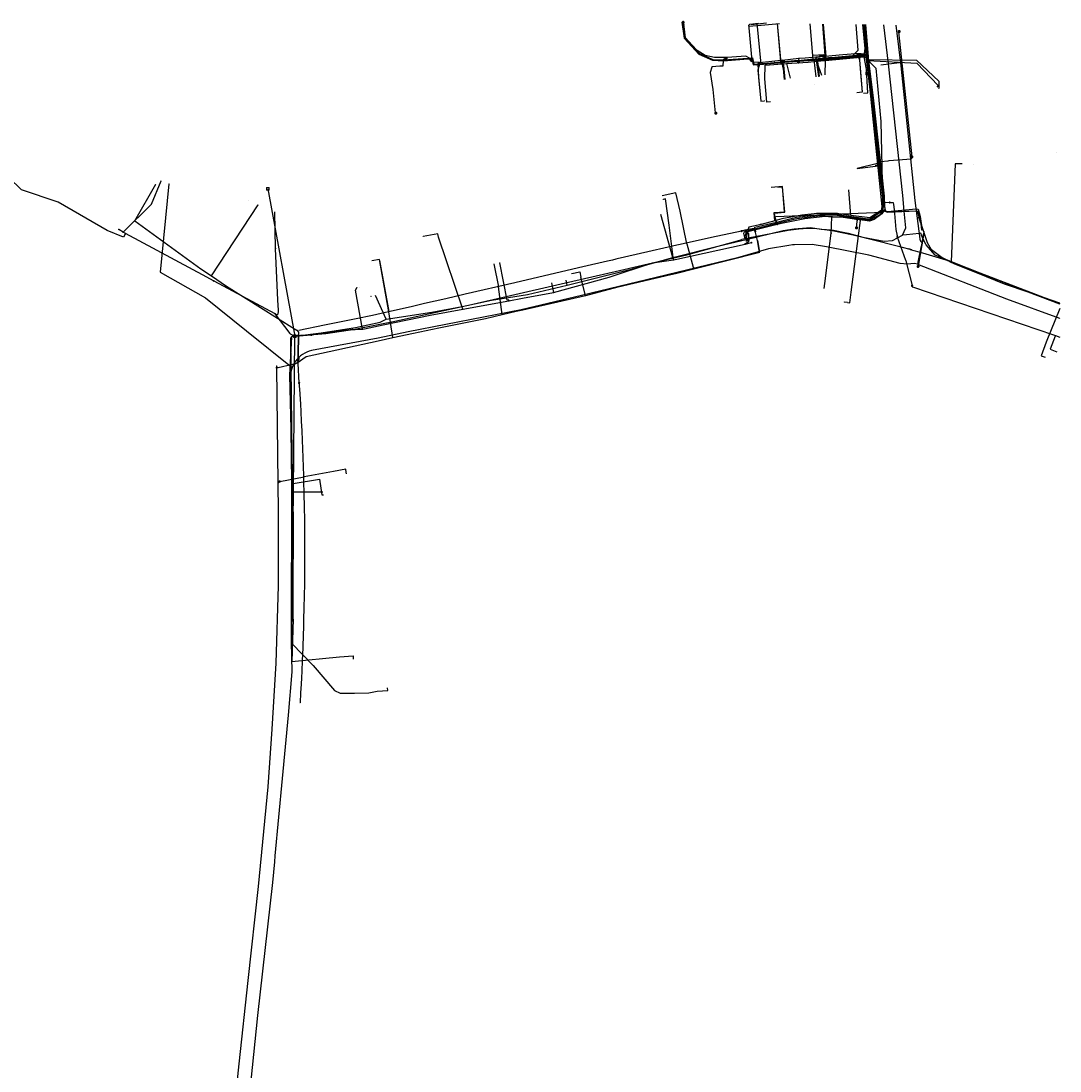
# Model space of a CAD drawing. Header units: metres. Extents: x 174261 to 174838, y 462117 to 462752.
# Tile 13 of 13: x 174530 to 174838, y 462436 to 462748. Entities that reach past the tile are written whole.
import ezdxf
from ezdxf.enums import TextEntityAlignment as Align
from ezdxf.lldxf.tags import DXFTag

# ---------------------------------------------------------------- set-up
doc = ezdxf.new("R2010")
doc.units = ezdxf.units.M
for name, color, linetype in [('B-WE-KL-DATA_KABELBED-G', 153, 'Continuous'), ('B-WE-KL-DATA_MANTELBUIS-G', 153, 'Continuous'), ('B-WE-KL-ET_LS-G', 11, 'KL-LS-N'), ('B-WE-KL-ET_LS_MANTELBUIS-G', 11, 'Continuous'), ('B-WE-KL-ET_LS_OV_LICHTMAST-S', 53, 'Continuous'), ('B-WE-KL-GAS_LD-G', 44, 'KL-GAS-LD-N'), ('B-WE-KL-GAS_LD_MANTELBUIS-G', 44, 'Continuous')]:
    doc.layers.add(name, color=color, linetype=linetype)
doc.layers.add('B-WE-KL-WATER-G', color=5, linetype='KL-WATER-N', true_color=0x0000ff)
doc.styles.add('NLCS-ISO', font='NLCS-ISO.ttf')
doc.styles.get("Standard").update_dxf_attribs({"font": 'isocpeur.ttf'})
tags = doc.linetypes.add('KL-GAS-LD-N', pattern='A,4,-1,[69,NLCS.SHX,S=0.5,R=0,X=0,Y=0],-1,4,-1,["L",Standard,S=1,R=0,X=0.25,Y=-0.5],-2', length=13).pattern_tags.tags
tags[18] = DXFTag(74, 10)
tags = doc.linetypes.add('KL-LS-N', pattern='A,4,-1,[103,NLCS.SHX,S=0.75,R=0,X=0,Y=0],-1,4,-1,["L",Standard,S=1,R=0,X=0,Y=-0.5],-2', length=13).pattern_tags.tags
tags[18] = DXFTag(74, 10)
doc.linetypes.add('KL-WATER-N', pattern='A,7,-0.5,[168,NLCS.SHX,S=0.75,R=0,X=0.75,Y=0],-2', length=9.5)

# ---------------------------------------------------------------- blocks, each defined once
blk = doc.blocks.new('SKL-WTB_HULP_KAST-SO')
at = {"color": 0, "linetype": 'ByBlock', "lineweight": 18}
for points in [[(-2, 2), (2, 2), (2, 1.68), (-2, 1.68)], [(-2, 1.52), (2, 1.52), (2, -2), (-2, -2)]]:
    blk.add_lwpolyline(points, close=True, dxfattribs=at)
at = {"color": 0, "linetype": 'ByBlock', "lineweight": 18, "style": 'NLCS-ISO'}
blk.add_text('kast', height=1.5, dxfattribs=at).set_placement((0, 0), align=Align.MIDDLE_CENTER)
at = {"color": 0, "linetype": 'ByBlock', "lineweight": 18, "style": 'NLCS-ISO', "flags": 1}
for tag, p in [('TYPE', (2.5, 0)), ('OMSCHRIJVING', (2.5, -3)), ('LABEL', (2.5, -1.5))]:
    blk.add_attdef(tag, p, '', height=1, dxfattribs=at)
blk = doc.blocks.new('SKL-WTB_HULP_AFSLUITER-SO')
at = {"color": 0, "linetype": 'ByBlock', "lineweight": 18}
blk.add_lwpolyline([(0, 0.8), (0, -0.8)], dxfattribs=at)
blk.add_circle((0, 0), 1, dxfattribs=at)
at = {"color": 0, "linetype": 'ByBlock', "lineweight": 18, "style": 'NLCS-ISO', "flags": 1}
for tag, p in [('TYPE', (1.5, 0)), ('LABEL', (1.5, -1.5)), ('OMSCHRIJVING', (1.5, -3))]:
    blk.add_attdef(tag, p, '', height=1, dxfattribs=at)
blk = doc.blocks.new('SKL-WTB_HULP_OVERIG-SO')
at = {"color": 0, "linetype": 'ByBlock', "lineweight": 18}
for points in [[(-0.1, 0.1), (0.1, -0.1)], [(0.1, 0.1), (-0.1, -0.1)]]:
    blk.add_lwpolyline(points, dxfattribs=at)
at = {"color": 0, "linetype": 'ByBlock', "lineweight": 18, "style": 'NLCS-ISO', "flags": 1}
for tag, p in [('TYPE', (1.5, 0)), ('LABEL', (1.5, -1.5)), ('OMSCHRIJVING', (1.5, -3))]:
    blk.add_attdef(tag, p, '', height=1, dxfattribs=at)
blk = doc.blocks.new('SKL-WTB_HULP_BLAASGAT-SO')
at = {"color": 0, "linetype": 'ByBlock', "lineweight": 18}
for points in [[(0.4, 0.7), (-0.4, 0.1)], [(-0.4, 0.7), (0.4, 0.1)], [(0, 0.4), (0, -0.9)]]:
    blk.add_lwpolyline(points, dxfattribs=at)
blk.add_circle((0, 0), 1, dxfattribs=at)
at = {"color": 0, "linetype": 'ByBlock', "lineweight": 18, "style": 'NLCS-ISO', "flags": 1}
for tag, p in [('TYPE', (1.5, 0)), ('LABEL', (1.5, -1.5)), ('OMSCHRIJVING', (1.5, -3))]:
    blk.add_attdef(tag, p, '', height=1, dxfattribs=at)
blk = doc.blocks.new('SKL-WTB_HULP_SIFON-SO')
at = {"linetype": 'ByBlock', "lineweight": 18}
h = blk.add_hatch(color=0, dxfattribs=at)
h.dxf.hatch_style = 1
h.paths.add_polyline_path([(0.1, -0.5), (-0.1, -0.5), (-0.1, -0.8), (0.1, -0.8)])
at = {"color": 0, "linetype": 'ByBlock', "lineweight": 18}
blk.add_lwpolyline([(0.3, 0.8), (0.3, -0.5), (-0.3, -0.5), (-0.3, 0.8)], dxfattribs=at)
blk.add_lwpolyline([(0.1, -0.8), (-0.1, -0.8), (-0.1, -0.5), (0.1, -0.5)], close=True, dxfattribs=at)
blk.add_circle((0, 0), 1, dxfattribs=at)
at = {"color": 0, "linetype": 'ByBlock', "lineweight": 18, "style": 'NLCS-ISO', "flags": 1}
for tag, p in [('TYPE', (1.5, 0)), ('LABEL', (1.5, -1.5)), ('OMSCHRIJVING', (1.5, -3))]:
    blk.add_attdef(tag, p, '', height=1, dxfattribs=at)
blk = doc.blocks.new('SKL-WTB_HULP_T STUK-SO')
at = {"color": 0, "linetype": 'ByBlock', "lineweight": 18}
blk.add_circle((0, 0), 1, dxfattribs=at)
at = {"color": 0, "linetype": 'ByBlock', "lineweight": -2, "style": 'NLCS-ISO'}
blk.add_text('T', height=1, dxfattribs=at).set_placement((0, 0), align=Align.MIDDLE_CENTER)
at = {"color": 0, "linetype": 'ByBlock', "lineweight": 18, "style": 'NLCS-ISO', "flags": 1}
for tag, p in [('TYPE', (1.5, 0)), ('LABEL', (1.5, -1.5)), ('OMSCHRIJVING', (1.5, -3))]:
    blk.add_attdef(tag, p, '', height=1, dxfattribs=at)
blk = doc.blocks.new('SKL-WTB_HULP_MOF-SO')
at = {"linetype": 'ByBlock', "lineweight": 18}
h = blk.add_hatch(color=0, dxfattribs=at)
h.dxf.hatch_style = 1
h.paths.add_polyline_path([(-0.5625, 0, 1), (0.5625, 0, 1)])
at = {"color": 0, "linetype": 'ByBlock', "lineweight": 18}
blk.add_circle((0, 0), 0.5625, dxfattribs=at)
at = {"color": 0, "linetype": 'ByBlock', "lineweight": 18, "style": 'NLCS-ISO', "flags": 1}
for tag, p in [('TYPE', (1.5, 0)), ('OMSCHRIJVING', (1.5, -3)), ('LABEL', (1.5, -1.5))]:
    blk.add_attdef(tag, p, '', height=1, dxfattribs=at)
blk = doc.blocks.new('SKL-ET_OV_LICHTMAST-SO')
at = {"color": 0, "linetype": 'ByBlock', "lineweight": 18}
for points in [[(-1.2, 0), (-2, 0)], [(-1.4, 1.4), (-0.9, 0.9)], [(0, 2), (0, 1.2)], [(0.9, 0.9), (1.4, 1.4)], [(2, 0), (1.2, 0)], [(-1.4, -1.4), (-0.9, -0.9)], [(0, -1.2), (0, -2)], [(0.9, -0.9), (1.4, -1.4)]]:
    blk.add_lwpolyline(points, dxfattribs=at)
blk.add_circle((0, 0), 1, dxfattribs=at)
blk = doc.blocks.new('SKL-WATER_BRANDKRAAN_BRANDPUT-SO')
at = {"color": 0, "linetype": 'ByBlock', "lineweight": 18}
blk.add_ellipse((0, 0), major_axis=(2.5, 0), ratio=0.54, dxfattribs=at)
at = {"color": 0, "linetype": 'ByBlock', "lineweight": 18, "style": 'NLCS-ISO'}
blk.add_text('bk', height=1.5, dxfattribs=at).set_placement((0.2, 0), align=Align.MIDDLE_CENTER)

msp = doc.modelspace()

# ---------------------------------------------------------------- linework, layer by layer
at = {"layer": 'B-WE-KL-DATA_KABELBED-G', "flags": 128}
for points in [[(174726.1, 462747.47), (174726.2, 462746.84), (174726.69, 462742.81), (174729.88, 462739.33), (174731.53, 462737.9), (174735.15, 462736.35), (174738.13, 462736.16), (174744.45, 462736.57), (174746.07, 462736.48), (174746.57, 462735.86), (174746.79, 462735.97)], [(174745.94, 462745.79), (174745.85, 462746.57), (174746.1, 462746.85), (174748.69, 462747.18)], [(174746.79, 462735.97), (174745.94, 462745.79)], [(174746.79, 462735.97), (174745.94, 462745.79)], [(174751.13, 462747.15), (174746.54, 462746.72)], [(174779.58, 462746.78), (174780.24, 462739.71), (174780.02, 462737.45)], [(174779.72, 462746.77), (174780.54, 462737.94)], [(174779.72, 462746.77), (174780.54, 462737.94)], [(174791.97, 462691.34), (174791.54, 462696.08), (174787.32, 462735.09), (174785.94, 462746.69)], [(174789.51, 462746.65), (174790.92, 462734.53), (174795.11, 462694.53), (174796.63, 462683.2), (174796.64, 462683.09), (174796.65, 462682.98), (174796.67, 462682.88), (174796.7, 462682.78), (174796.73, 462682.68), (174796.78, 462682.58), (174796.84, 462682.49), (174796.9, 462682.4), (174796.97, 462682.32), (174797.05, 462682.25), (174797.13, 462682.18), (174797.22, 462682.12), (174797.31, 462682.07), (174795.95, 462675.64)], [(174780.54, 462737.94), (174780.57, 462737.25)], [(174755.64, 462735.45), (174755.57, 462735.45), (174748.03, 462734.73)], [(174755.57, 462735.45), (174748.03, 462734.73)], [(174752.28, 462723.84), (174751.19, 462723.72), (174750.57, 462730.7), (174750.71, 462734.72), (174756.99, 462735.25)], [(174780.02, 462737.45), (174780.03, 462737.44), (174783.5, 462733.8), (174784.98, 462717.96), (174785.62, 462690.94), (174753.86, 462689.67)], [(174755.57, 462735.45), (174755.67, 462735.32), (174756.12, 462734.75), (174756.55, 462730.51)], [(174780.03, 462737.44), (174768.88, 462736.29), (174757.07, 462735.59), (174755.64, 462735.45)], [(174755.64, 462735.45), (174755.67, 462735.32), (174756.42, 462731.71)], [(174756.99, 462735.25), (174763.46, 462735.65), (174765.97, 462735.9)], [(174756.99, 462735.25), (174758.08, 462730.9)], [(174765.97, 462735.9), (174768.46, 462736.14)], [(174765.97, 462735.9), (174767.44, 462731.78)], [(174768.46, 462736.14), (174768.36, 462731.87)], [(174768.46, 462736.14), (174780.08, 462737.21)], [(174779.83, 462726.44), (174781.16, 462726.55), (174780.8, 462733.55), (174780.08, 462737.21)], [(174780.08, 462737.21), (174780.57, 462737.25)], [(174780.57, 462737.25), (174780.97, 462734.25)], [(174780.97, 462734.25), (174781.24, 462732.27)], [(174780.99, 462732.21), (174781.24, 462732.27)], [(174781.24, 462732.27), (174785.27, 462693.79), (174785.28, 462692.62)], [(174573.68, 462699.45), (174571.05, 462673.24), (174584.5, 462665.64), (174596.7, 462655.84), (174610.24, 462644.96)], [(174603, 462698), (174611.02, 462654.29)], [(174753.52, 462688.5), (174753.35, 462690.98), (174756.44, 462691.19), (174755.86, 462698.67), (174752.47, 462698.4)], [(174776.13, 462690.13), (174775.48, 462697.74)], [(174785.28, 462692.62), (174785.11, 462691.59), (174781.76, 462689.36), (174776.13, 462690.13)], [(174785.28, 462692.62), (174785.69, 462691.58), (174786.99, 462691.12)], [(174786.99, 462691.12), (174791.97, 462691.34)], [(174786.99, 462691.12), (174791.97, 462691.34)], [(174791.45, 462684.25), (174792.4, 462686.46), (174791.97, 462691.34)], [(174791.97, 462691.34), (174795.61, 462691.5)], [(174791.97, 462691.34), (174795.61, 462691.5)], [(174795.61, 462691.5), (174795.77, 462691.43), (174796.88, 462687.73), (174797.14, 462685.81), (174797.33, 462685.81)], [(174723.26, 462677.6), (174719.73, 462690.38)], [(174753.52, 462688.5), (174749.46, 462687.41)], [(174755.64, 462689.07), (174753.52, 462688.5)], [(174766.14, 462690.65), (174761.6, 462690.18), (174755.64, 462689.07)], [(174766.14, 462690.65), (174766.13, 462690.84)], [(174772.56, 462690.61), (174772.14, 462690.67), (174766.14, 462690.65)], [(174776.13, 462690.13), (174772.56, 462690.61)], [(174749.46, 462687.41), (174745.88, 462686.67), (174745.46, 462685.39), (174745.01, 462683.44), (174745, 462682.99)], [(174745, 462682.99), (174756.05, 462685.61), (174759.32, 462686.15), (174764.13, 462686.52), (174767.35, 462686.05), (174770.49, 462685.8), (174775.3, 462684.89), (174779.65, 462683.64), (174785.98, 462682.49), (174788.51, 462682.65), (174791.45, 462684.25)], [(174749.46, 462687.41), (174749.41, 462687.59)], [(174838.21, 462663.77), (174828.73, 462667.33), (174806.01, 462676.33), (174801.17, 462678.34), (174798.48, 462681.41), (174797.47, 462683.23), (174796.89, 462684.82), (174796.4, 462684.77)], [(174723.26, 462677.6), (174736.63, 462680.98), (174745, 462682.99)], [(174745, 462682.99), (174745, 462682.38)], [(174792.62, 462684.37), (174791.45, 462684.25)], [(174796.4, 462684.77), (174792.62, 462684.37)], [(174796.4, 462684.77), (174792.62, 462684.37)], [(174795.95, 462675.64), (174795.02, 462675.83), (174792.8, 462675.63), (174790.72, 462675.83), (174781.44, 462678.3), (174768.94, 462680.82), (174764.6, 462681.46), (174759.36, 462681.41), (174758.82, 462681.4), (174757.72, 462681.16), (174751.72, 462680.15), (174742.43, 462677.56), (174718.28, 462671.72), (174696.2, 462666.38), (174678.27, 462662.11), (174644.69, 462655.53), (174635.84, 462653.72), (174615.99, 462649.98), (174615.3, 462649.78), (174614.62, 462649.52), (174613.98, 462649.21), (174613.36, 462648.83), (174612.78, 462648.41), (174612.23, 462647.93), (174611.73, 462647.41), (174611.28, 462646.85), (174610.88, 462646.25), (174610.53, 462645.62), (174610.24, 462644.96)], [(174796.08, 462676.22), (174797.11, 462681.11)], [(174691.94, 462669.39), (174711.33, 462674.3), (174723.26, 462677.6)], [(174795.95, 462675.64), (174822.29, 462665.31), (174838.05, 462659.57), (174838.17, 462659.52)], [(174638.17, 462659.34), (174651.77, 462661.39), (174660.7, 462663.03), (174669.43, 462664.98), (174680.11, 462666.59), (174691.94, 462669.39)], [(174691.94, 462669.39), (174691.56, 462670.9)], [(174638.17, 462659.34), (174634.97, 462666.32)], [(174611.02, 462654.29), (174618.89, 462655.29), (174629.09, 462656.85), (174636.36, 462658.41), (174638.17, 462659.34)], [(174610.67, 462608.1), (174611.02, 462654.29)], [(174610.24, 462644.96), (174610.03, 462644.33), (174609.86, 462643.69), (174609.75, 462643.03), (174609.7, 462642.37), (174610.02, 462610.68), (174609.95, 462563.48), (174610.2, 462554.57), (174609.08, 462541.78), (174607.33, 462522.98), (174605.16, 462500), (174604.99, 462498.2), (174604.4, 462492.02), (174599.94, 462452.57), (174592, 462374.41), (174589.81, 462349.72), (174589.19, 462343.51), (174586.26, 462312.81), (174585, 462297.91), (174581.71, 462268.17)], [(174610.6, 462599.5), (174610.67, 462608.1)], [(174610.67, 462608.1), (174619.38, 462608.03)], [(174610.6, 462595.27), (174610.6, 462599.5)], [(174610.57, 462570.27), (174610.6, 462595.27)], [(174610.57, 462570.27), (174610.16, 462557.66)], [(174610.16, 462557.66), (174624.35, 462559.08), (174628.34, 462559.34), (174628.41, 462558.34)]]:
    msp.add_lwpolyline(points, dxfattribs=at)
at = {"layer": 'B-WE-KL-DATA_MANTELBUIS-G', "flags": 128}
for points in [[(174746.79, 462735.97), (174745.94, 462745.79)], [(174779.72, 462746.77), (174780.54, 462737.94)], [(174785, 462734.79), (174790.52, 462735.53)], [(174786.99, 462691.12), (174795.61, 462691.5)], [(174796.4, 462684.77), (174792.62, 462684.37)], [(174796.08, 462676.22), (174797.11, 462681.11)]]:
    msp.add_lwpolyline(points, dxfattribs=at)
at = {"layer": 'B-WE-KL-ET_LS-G', "flags": 128}
for points in [[(174726.52, 462746.64), (174726.55, 462746.9), (174726.52, 462747.11), (174726.34, 462747.44)], [(174779.74, 462738.02), (174779.19, 462738.07), (174778.15, 462738.08), (174777.55, 462738.08), (174773.7, 462737.76), (174768.5, 462737.34), (174768.44, 462737.33), (174766.89, 462737.21), (174766.76, 462737.19), (174762.56, 462736.85), (174760.66, 462736.66), (174755.78, 462736.15), (174755.37, 462736.11), (174754.43, 462736.02), (174749.02, 462735.46), (174748.95, 462735.47), (174747.36, 462735.64), (174746, 462736.78), (174744.97, 462737.36), (174739.42, 462737), (174738.54, 462737.01), (174735.6, 462737.02), (174732.88, 462737.56), (174730.51, 462739.06), (174728.99, 462740.65), (174726.99, 462742.84), (174726.63, 462746.24), (174726.52, 462746.64), (174726.43, 462746.97), (174726.38, 462747.47)], [(174755.37, 462736.11), (174755.34, 462736.36), (174754.35, 462747.1)], [(174768.44, 462737.33), (174768.1, 462737.81), (174764.87, 462737.55), (174764.05, 462746.98)], [(174766.76, 462737.19), (174766.96, 462737.46), (174768.48, 462737.59), (174767.85, 462746.93)], [(174780.52, 462746.76), (174781.24, 462737.18), (174781.31, 462736.38), (174781.32, 462736.29), (174781.34, 462736.15), (174782.89, 462724.11), (174784.65, 462707.97), (174784.81, 462706.48), (174784.97, 462705.09), (174784.97, 462705.07), (174784.98, 462704.92), (174785.19, 462703.04), (174785.98, 462695.8), (174786.13, 462692.89)], [(174790.45, 462744.7), (174790.25, 462744.65), (174794.2, 462707.53)], [(174778.15, 462738.08), (174778.14, 462737.83), (174778.55, 462737.82), (174778.91, 462733.65), (174779.49, 462726.71), (174777.91, 462726.53)], [(174739.12, 462736.76), (174739.1, 462736.67), (174738.59, 462736.52), (174738.32, 462736.37), (174738.22, 462736.13), (174738.11, 462734.46), (174738.07, 462734.38), (174737.18, 462734.41), (174734.86, 462734.22), (174734.82, 462734.16), (174734.34, 462732.5), (174735.13, 462727.51), (174735.88, 462720.55), (174735.91, 462720.48), (174736.04, 462720.48)], [(174738.54, 462737.01), (174738.87, 462736.79), (174739.12, 462736.76)], [(174748.95, 462735.47), (174748.92, 462735.22), (174748.48, 462735.27), (174748.75, 462731.04), (174749.38, 462724.07), (174750.47, 462724.17)], [(174755.78, 462736.15), (174755.81, 462735.91), (174756.33, 462730.49)], [(174760.66, 462736.66), (174760.6, 462736.1), (174760.56, 462735.67)], [(174766.89, 462737.21), (174765.72, 462736.86), (174766.49, 462731.37)], [(174781.31, 462736.38), (174795.61, 462736.24), (174802.24, 462729.99), (174802.2, 462727.8)], [(174560.8, 462684.71), (174560.24, 462683.65), (174555.35, 462685.61), (174540.83, 462694.02), (174529.93, 462697.74), (174526.11, 462701.35), (174516.25, 462709.37), (174516.95, 462716.61), (174517.98, 462720.73), (174520.27, 462726.2), (174521.09, 462728.21), (174521.73, 462727.94)], [(174784.81, 462706.48), (174784.87, 462706.2), (174784.92, 462706.12), (174787.2, 462706.32), (174787.51, 462706.42), (174794.03, 462706.96), (174794.14, 462706.99), (174794.18, 462707.03), (174794.2, 462707.53)], [(174778.02, 462704.01), (174784.98, 462704.92)], [(174784.97, 462705.07), (174783.56, 462704.91)], [(174560.12, 462685.15), (174568.54, 462693.43), (174571.33, 462700.39)], [(174753.43, 462690.31), (174753.39, 462690.81), (174756.48, 462691.07), (174755.84, 462698.54), (174754.44, 462698.42)], [(174723.51, 462676.97), (174722.14, 462687.24), (174721.1, 462695.01), (174720.36, 462694.84)], [(174605.31, 462680.33), (174605.11, 462691.21)], [(174786.13, 462692.89), (174786.17, 462691.85), (174785.28, 462690.61), (174783.03, 462688.93), (174781.7, 462688.38), (174780.32, 462688.58), (174777.82, 462688.92), (174773.81, 462689.47), (174770.52, 462689.64), (174770.52, 462689.64), (174768.47, 462689.75), (174762.46, 462689.14), (174756.06, 462687.84), (174754.26, 462687.39), (174745.57, 462685.24), (174745.48, 462685.17), (174744.99, 462684.78), (174744.63, 462683.79), (174744.64, 462683.7), (174744.7, 462683.62), (174745.27, 462683.27), (174745.8, 462682.9), (174745.73, 462682.32), (174744.71, 462681.61)], [(174786.13, 462692.89), (174786.28, 462691.65), (174786.58, 462691.38), (174787.03, 462691.33), (174795.49, 462692.06), (174796.13, 462691.94), (174796.73, 462689.79), (174796.97, 462687.75), (174797.06, 462687.31)], [(174754.26, 462687.39), (174753.43, 462690.31)], [(174770.26, 462684.82), (174770.52, 462689.64)], [(174777.82, 462688.92), (174777.9, 462688.86), (174777.98, 462688.87), (174778, 462688.85), (174777.82, 462687.52), (174777.78, 462686.46)], [(174797.06, 462687.31), (174796.34, 462689.54)], [(174615.95, 462654.58), (174615.72, 462654.71), (174611.23, 462654.36), (174611.01, 462654.36), (174610.78, 462654.38), (174610.56, 462654.43), (174610.34, 462654.52), (174610.14, 462654.62), (174609.95, 462654.75), (174609.78, 462654.91), (174609.63, 462655.08), (174605.17, 462660.94), (174587.07, 462670.64), (174586.89, 462670.73), (174584.96, 462671.77), (174560.8, 462684.71), (174560.12, 462685.15), (174558.83, 462685.97)], [(174745.48, 462685.17), (174745.64, 462684.93), (174745.73, 462684.62), (174745.71, 462682.89), (174745.7, 462682.85), (174745.63, 462682.82)], [(174768.21, 462668.44), (174768.42, 462669.93), (174770.26, 462684.82)], [(174797.76, 462685.27), (174797.77, 462685.08), (174797.83, 462684.87), (174796.1, 462675.08), (174796.07, 462674.93)], [(174838.21, 462664.06), (174829.08, 462667.25), (174821.77, 462669.72), (174813.77, 462672.94), (174807.5, 462675.48), (174805.86, 462676.14), (174802.87, 462677.81), (174800.1, 462679.93), (174798.87, 462682), (174797.76, 462685.27), (174797.06, 462687.31)], [(174660.95, 462662.3), (174653.72, 462683.71), (174653.54, 462684.69), (174649.11, 462683.85)], [(174744.71, 462681.61), (174746.64, 462682.04)], [(174605.17, 462660.94), (174605.41, 462660.82), (174605.63, 462660.75), (174605.81, 462660.73), (174605.88, 462660.74), (174605.93, 462660.77), (174606, 462660.84), (174606.06, 462660.94), (174606.11, 462661.06), (174606.15, 462661.22), (174606.18, 462661.39), (174606.19, 462661.58), (174606.19, 462662.01), (174606.03, 462664.91), (174605.31, 462680.33)], [(174628.14, 462656.27), (174628.96, 462656.21), (174631.18, 462656.36), (174631.78, 462656.4), (174637.32, 462657.6), (174651.24, 462660.53), (174660.95, 462662.3), (174674.58, 462664.8), (174678.65, 462665.54), (174687.84, 462667.22), (174704.35, 462671.76), (174717.26, 462676.04), (174723.51, 462676.97), (174724.51, 462677.11), (174744.71, 462681.61)], [(174674.58, 462664.8), (174674.54, 462665.04), (174674.05, 462664.95), (174671.89, 462676.08)], [(174687.28, 462670.07), (174687.84, 462667.22)], [(174631.18, 462656.36), (174629.08, 462667.97), (174629.54, 462668.82)], [(174838.2, 462662.47), (174834.09, 462652.5), (174832.61, 462648.46), (174833.83, 462648.01)], [(174615.95, 462654.58), (174610.04, 462654.12), (174609.5, 462642.73), (174610.02, 462618.69), (174610.61, 462610.78), (174610.57, 462610.48), (174610.33, 462608.8), (174610.5, 462600.38), (174610.1, 462570.17), (174610.08, 462569.08), (174610.07, 462568.08), (174610.06, 462564.49), (174610.05, 462563.49)], [(174628.14, 462656.27), (174615.95, 462654.58)], [(174610.57, 462610.48), (174618.36, 462611.77), (174619.12, 462607.12), (174619.52, 462607.18)], [(174610.06, 462564.49), (174610.21, 462564.49), (174610.2, 462562.99), (174616.54, 462556.48), (174622.8, 462549.08), (174624.54, 462548.27), (174628.74, 462548.27), (174633.04, 462548.38), (174635.52, 462548.9), (174638.62, 462549.05), (174638.58, 462549.85)]]:
    msp.add_lwpolyline(points, dxfattribs=at)
at = {"layer": 'B-WE-KL-ET_LS_MANTELBUIS-G', "flags": 128}
for points in [[(174780.51, 462746.76), (174781.08, 462739.37), (174781.24, 462737.18)], [(174787.51, 462706.42), (174794.03, 462706.96)], [(174787.03, 462691.33), (174795.49, 462692.06)], [(174796.1, 462675.08), (174797.83, 462684.87)]]:
    msp.add_lwpolyline(points, dxfattribs=at)
at = {"layer": 'B-WE-KL-GAS_LD-G', "flags": 128}
for points in [[(174725.97, 462747.47), (174726.59, 462742.72), (174730.98, 462737.96), (174735.09, 462736.17), (174738.31, 462736.06), (174746.74, 462736.71), (174747.12, 462734.85), (174749.01, 462735.01), (174749.52, 462735.05), (174751.85, 462735.25), (174755.19, 462735.53), (174756.53, 462735.64), (174757.4, 462735.72), (174757.78, 462735.75), (174762.97, 462736.18), (174763.02, 462736.19), (174764.97, 462736.35), (174765.16, 462736.37), (174766.65, 462736.49), (174766.86, 462736.51), (174768.53, 462736.65), (174768.54, 462736.65), (174769.59, 462736.74), (174773.83, 462737.11), (174774.16, 462737.14), (174776.43, 462737.34), (174778.18, 462737.49), (174780.67, 462737.71)], [(174749.52, 462735.05), (174748.27, 462747.18)], [(174756.53, 462735.64), (174756.51, 462735.89), (174755.32, 462735.79), (174754.33, 462747.1)], [(174764.97, 462736.35), (174764.05, 462746.98)], [(174766.86, 462736.51), (174768.8, 462737.34), (174767.97, 462746.93)], [(174776.43, 462737.34), (174778.33, 462739.16), (174777.67, 462746.8)], [(174780.67, 462737.71), (174779.88, 462746.77)], [(174749.01, 462735.01), (174748.55, 462733.25), (174749.38, 462724.07), (174750.47, 462724.17)], [(174755.19, 462735.53), (174755.94, 462734.95), (174756.33, 462730.49)], [(174765.16, 462736.37), (174765.7, 462731.3)], [(174766.65, 462736.49), (174766.21, 462735.84), (174766.7, 462731.39)], [(174778.18, 462737.49), (174778.68, 462736.33), (174779.52, 462726.67), (174777.91, 462726.53)], [(174785.55, 462694.15), (174785.66, 462695.32), (174784.39, 462705.65), (174783.82, 462710.29), (174780.67, 462737.71)], [(174784.39, 462705.65), (174778.02, 462704.01)], [(174563.55, 462688.54), (174569.81, 462699.41)], [(174753.43, 462690.31), (174753.39, 462690.81), (174756.48, 462691.07), (174755.84, 462698.54), (174754.44, 462698.42)], [(174727.44, 462681.7), (174725.48, 462691.38), (174724.2, 462696.86), (174720.11, 462695.91)], [(174586.36, 462672.15), (174600.17, 462693.23)], [(174611.7, 462646.4), (174614.43, 462648.22), (174635.83, 462652.9), (174640.13, 462653.84), (174646.28, 462655.19), (174653.8, 462656.72), (174667.69, 462659.53), (174672.63, 462660.68), (174676.77, 462661.65), (174678.76, 462662.12), (174697.3, 462666.31), (174697.46, 462666.35), (174707.06, 462668.93), (174722.68, 462672.57), (174724.03, 462672.91), (174729.87, 462674.37), (174739.71, 462676.83), (174749.06, 462679.17), (174748.94, 462679.79), (174748.41, 462682.72), (174747.75, 462685.41), (174747.63, 462686.59), (174754.05, 462688.14), (174760.01, 462689.58), (174767.76, 462690.45), (174772.1, 462690.38), (174779.08, 462689.44), (174780.46, 462689.25), (174781.79, 462689.07), (174785.28, 462691.4), (174785.55, 462694.15)], [(174785.55, 462694.15), (174786.19, 462694.09), (174787.74, 462693.95), (174788.72, 462693.94), (174788.76, 462693.4), (174788.94, 462691.87), (174789.46, 462685.98), (174789.92, 462684.02)], [(174563.47, 462688.6), (174563.55, 462688.54), (174583.13, 462674.21), (174586.36, 462672.15), (174590.78, 462669.09), (174610.98, 462656.47)], [(174753.51, 462689.31), (174753.43, 462690.31)], [(174754.05, 462688.14), (174753.86, 462688.36)], [(174775.11, 462664.27), (174775.8, 462664.17), (174776.24, 462667.34), (174779.08, 462689.44)], [(174747.41, 462686.28), (174744.67, 462685.69), (174743.7, 462685.48), (174734.77, 462683.54), (174726.38, 462681.72), (174723.57, 462681.11), (174721.84, 462680.71), (174715.88, 462679.32), (174706.75, 462677.2), (174706.33, 462677.1), (174705.34, 462676.88), (174703.9, 462676.54), (174696.53, 462674.83), (174686.89, 462672.59), (174676.38, 462670.15), (174661.63, 462666.73), (174655.84, 462665.39), (174649.57, 462663.93), (174645.98, 462663.1), (174636.72, 462660.95), (174634.09, 462660.41), (174629.3, 462659.44), (174619.91, 462657.53), (174612.23, 462655.93)], [(174727.44, 462681.7), (174729.31, 462674.72), (174729.87, 462674.37)], [(174792.47, 462676.72), (174790.02, 462683.66), (174789.92, 462684.02)], [(174638.96, 462661.45), (174636.17, 462677.02), (174633.89, 462676.61)], [(174670.12, 462675.73), (174671.55, 462668.88)], [(174792.47, 462676.72), (174792.59, 462676.23)], [(174792.59, 462676.23), (174794.28, 462669.3)], [(174693.25, 462672.86), (174695.71, 462673.32), (174695.99, 462671.77)], [(174697.3, 462666.31), (174695.99, 462671.77)], [(174794.28, 462669.3), (174794.32, 462669.11)], [(174672.63, 462660.68), (174671.55, 462668.88)], [(174794.37, 462668.91), (174794.32, 462669.11)], [(174794.37, 462668.91), (174794.38, 462668.88), (174836.27, 462654.68), (174836.86, 462654.46), (174838.12, 462653.98)], [(174775.11, 462664.27), (174774.12, 462664.4)], [(174640.13, 462653.84), (174638.96, 462661.45)], [(174610.98, 462656.47), (174611.15, 462656.35), (174611.65, 462656.01), (174612.1, 462655.41), (174612.14, 462654.9), (174612.07, 462648.47), (174612.2, 462647.74), (174612.11, 462646.83), (174611.7, 462646.4)], [(174836.86, 462654.46), (174836.77, 462654.22), (174835.34, 462650.38), (174836.79, 462649.81)], [(174611.92, 462648.47), (174611.98, 462647.23)], [(174836.79, 462649.81), (174837.27, 462649.64)], [(174534.67, 462401.41), (174537.95, 462402.23), (174556.15, 462407.09), (174560.76, 462407.97), (174565.86, 462408.24), (174578.39, 462407.35), (174588.26, 462406.43), (174591.11, 462409.51), (174592.4, 462417.33), (174594.53, 462438.28), (174597.17, 462463), (174600.23, 462490.83), (174603.17, 462520.43), (174604.3, 462537.63), (174605.5, 462557.14), (174606.21, 462580.14), (174606.23, 462602.2), (174606.12, 462610.65), (174605.68, 462644.95)], [(174605.68, 462644.95), (174605.67, 462645.48)], [(174605.68, 462644.95), (174606.09, 462644.98), (174610.38, 462645.93), (174611.16, 462646.04), (174611.7, 462646.4)], [(174612.03, 462646.18), (174611.98, 462647.23)], [(174612.32, 462640.38), (174612.03, 462646.18)], [(174612.32, 462640.38), (174612.35, 462639.88)], [(174612.35, 462639.88), (174612.38, 462639.38)], [(174612.38, 462639.38), (174612.44, 462638.53), (174612.7, 462634.09), (174612.83, 462631.86), (174612.98, 462628.9), (174613.11, 462626.3), (174613.25, 462623.33), (174613.35, 462620.92), (174613.45, 462618.14), (174613.54, 462615.54), (174613.63, 462612.76), (174613.64, 462612.5), (174613.67, 462611.29), (174613.77, 462607.37), (174613.84, 462603.66), (174613.9, 462599.58), (174613.94, 462594.75), (174613.95, 462589.92), (174613.93, 462585.28), (174613.89, 462581), (174613.83, 462576.92), (174613.77, 462573.95), (174613.67, 462569.86), (174613.6, 462567.66), (174613.55, 462565.78), (174613.4, 462561.7), (174613.25, 462557.99), (174613.11, 462554.84), (174613.01, 462552.8), (174612.92, 462550.95), (174612.77, 462548.35), (174612.6, 462545.39)], [(174626.31, 462613.88), (174626.17, 462614.79), (174622.58, 462614.13), (174613.87, 462612.53)], [(174626.38, 462613.38), (174626.31, 462613.88)], [(174606.12, 462610.65), (174606.59, 462611.16)], [(174606.59, 462611.16), (174613.87, 462612.53)]]:
    msp.add_lwpolyline(points, dxfattribs=at)
at = {"layer": 'B-WE-KL-GAS_LD_MANTELBUIS-G', "flags": 128}
for points in [[(174748.41, 462682.72), (174748.94, 462679.79)], [(174636.22, 462676.72), (174638.94, 462661.59)], [(174612.07, 462648.47), (174612.14, 462654.9)], [(174606.09, 462644.98), (174610.38, 462645.93)]]:
    msp.add_lwpolyline(points, dxfattribs=at)
at = {"layer": 'B-WE-KL-WATER-G', "flags": 128}
for points in [[(174726.23, 462747.47), (174726.85, 462742.8), (174731.19, 462738.18), (174735.11, 462736.44), (174738.32, 462736.28), (174746.92, 462736.95), (174747.33, 462735.01), (174753.52, 462735.56), (174759.44, 462736.09), (174761.42, 462736.26), (174764.16, 462736.51), (174765.46, 462736.62), (174769.48, 462736.98), (174770.25, 462737.05), (174779.8, 462737.89), (174780.68, 462737.96)], [(174745.84, 462746.3), (174749.45, 462746.61), (174754.98, 462747.1)], [(174780.99, 462737.94), (174780.16, 462746.77)], [(174744.81, 462685.45), (174753.78, 462687.68), (174760.04, 462689.23), (174766.2, 462690.01), (174772.07, 462690.06), (174777.76, 462689.31), (174781.81, 462688.78), (174785.07, 462690.44), (174785.82, 462692.7), (174785.89, 462695.37), (174785.74, 462696.64), (174784.1, 462710.4), (174781.19, 462736.15), (174780.99, 462737.94)], [(174780.99, 462737.94), (174780.68, 462737.96)], [(174781.19, 462736.15), (174795.73, 462735.3), (174802.02, 462728.72), (174801.67, 462728.19)], [(174808.48, 462705.44), (174807.08, 462705.43), (174805.93, 462676.3)], [(174809.18, 462705.45), (174808.48, 462705.44)], [(174744.72, 462683.14), (174744.36, 462684.85), (174744.63, 462685.41), (174744.81, 462685.45)], [(174793.73, 462680.01), (174791.43, 462680.64), (174780.88, 462683.23), (174776.85, 462684.22), (174770.55, 462685.52), (174766.03, 462686.11), (174763.4, 462686.28), (174760.73, 462686.07), (174757.47, 462685.64), (174745.65, 462683.33)], [(174610.42, 462569.77), (174610.43, 462570.86), (174610.45, 462572.85), (174610.64, 462593.1), (174610.7, 462600.41), (174610.32, 462610.73), (174609.9, 462653.55), (174609.98, 462653.93), (174610.17, 462654.21), (174610.46, 462654.41), (174610.79, 462654.44), (174612.21, 462654.48), (174614.35, 462654.55), (174620.23, 462655.03), (174628.84, 462656.32), (174637.25, 462657.99), (174639.81, 462658.55), (174660.78, 462663.09), (174662.63, 462663.49), (174688.84, 462669.51), (174707.47, 462673.79), (174717.26, 462676.04), (174727.39, 462678.46), (174742.44, 462682.59), (174743.76, 462682.95)], [(174744.72, 462683.14), (174743.76, 462682.95)], [(174745.65, 462683.33), (174744.72, 462683.14)], [(174793.24, 462680.28), (174794.1, 462680.02)], [(174793.73, 462680.01), (174797.36, 462679.01), (174804.34, 462676.91), (174805.93, 462676.3), (174838.21, 462663.99)]]:
    msp.add_lwpolyline(points, dxfattribs=at)

# ---------------------------------------------------------------- block references
at = {"layer": 'B-WE-KL-DATA_KABELBED-G', "xscale": 0.2, "yscale": 0.2, "zscale": 0.2}
for name, p in [('SKL-WTB_HULP_OVERIG-SO', (174746.54, 462746.72)), ('SKL-WTB_HULP_OVERIG-SO', (174748.03, 462734.73)), ('SKL-WTB_HULP_OVERIG-SO', (174748.03, 462734.73)), ('SKL-WTB_HULP_OVERIG-SO', (174755.57, 462735.45)), ('SKL-WTB_HULP_OVERIG-SO', (174755.57, 462735.45)), ('SKL-WTB_HULP_OVERIG-SO', (174755.64, 462735.45)), ('SKL-WTB_HULP_OVERIG-SO', (174755.64, 462735.45)), ('SKL-WTB_HULP_OVERIG-SO', (174755.64, 462735.45)), ('SKL-WTB_HULP_OVERIG-SO', (174780.02, 462737.45)), ('SKL-WTB_HULP_OVERIG-SO', (174780.02, 462737.45)), ('SKL-WTB_HULP_OVERIG-SO', (174780.03, 462737.44)), ('SKL-WTB_HULP_OVERIG-SO', (174756.42, 462731.71)), ('SKL-WTB_HULP_KAST-SO', (174780.99, 462732.21)), ('SKL-WTB_HULP_OVERIG-SO', (174756.55, 462730.51)), ('SKL-WTB_HULP_OVERIG-SO', (174573.68, 462699.45)), ('SKL-WTB_HULP_KAST-SO', (174603, 462698)), ('SKL-WTB_HULP_OVERIG-SO', (174753.86, 462689.67)), ('SKL-WTB_HULP_OVERIG-SO', (174795.95, 462675.64)), ('SKL-WTB_HULP_OVERIG-SO', (174795.95, 462675.64)), ('SKL-WTB_HULP_OVERIG-SO', (174795.95, 462675.64)), ('SKL-WTB_HULP_KAST-SO', (174611.02, 462654.29)), ('SKL-WTB_HULP_OVERIG-SO', (174610.24, 462644.96)), ('SKL-WTB_HULP_OVERIG-SO', (174610.24, 462644.96)), ('SKL-WTB_HULP_OVERIG-SO', (174610.24, 462644.96))]:
    msp.add_blockref(name, p, dxfattribs=at)
at = {"layer": 'B-WE-KL-ET_LS-G', "xscale": 0.2, "yscale": 0.2, "zscale": 0.2}
for name, p in [('SKL-WTB_HULP_MOF-SO', (174726.52, 462746.64)), ('SKL-WTB_HULP_MOF-SO', (174778.15, 462738.08)), ('SKL-WTB_HULP_MOF-SO', (174779.74, 462738.02)), ('SKL-WTB_HULP_MOF-SO', (174738.54, 462737.01)), ('SKL-WTB_HULP_MOF-SO', (174748.95, 462735.47)), ('SKL-WTB_HULP_MOF-SO', (174755.37, 462736.11)), ('SKL-WTB_HULP_MOF-SO', (174755.78, 462736.15)), ('SKL-WTB_HULP_MOF-SO', (174760.66, 462736.66)), ('SKL-WTB_HULP_MOF-SO', (174766.76, 462737.19)), ('SKL-WTB_HULP_MOF-SO', (174766.89, 462737.21)), ('SKL-WTB_HULP_MOF-SO', (174768.44, 462737.33)), ('SKL-WTB_HULP_MOF-SO', (174781.31, 462736.38)), ('SKL-WTB_HULP_OVERIG-SO', (174756.33, 462730.49)), ('SKL-WTB_HULP_OVERIG-SO', (174765.36, 462728.98)), ('SKL-WTB_HULP_OVERIG-SO', (174766.49, 462731.37)), ('SKL-WTB_HULP_OVERIG-SO', (174777.91, 462726.53)), ('SKL-WTB_HULP_OVERIG-SO', (174802.2, 462727.8)), ('SKL-WTB_HULP_OVERIG-SO', (174750.47, 462724.17)), ('SKL-WTB_HULP_OVERIG-SO', (174837.08, 462708.7)), ('SKL-WTB_HULP_OVERIG-SO', (174778.02, 462704.01)), ('SKL-WTB_HULP_MOF-SO', (174783.56, 462704.91)), ('SKL-WTB_HULP_MOF-SO', (174784.81, 462706.48)), ('SKL-WTB_HULP_MOF-SO', (174784.97, 462705.09)), ('SKL-WTB_HULP_MOF-SO', (174784.98, 462704.92)), ('SKL-WTB_HULP_OVERIG-SO', (174812.64, 462705.21)), ('SKL-WTB_HULP_OVERIG-SO', (174571.33, 462700.39)), ('SKL-WTB_HULP_OVERIG-SO', (174754.44, 462698.42)), ('SKL-WTB_HULP_OVERIG-SO', (174597.21, 462694.62)), ('SKL-WTB_HULP_OVERIG-SO', (174720.36, 462694.84)), ('SKL-WTB_HULP_OVERIG-SO', (174721.06, 462694.84)), ('SKL-WTB_HULP_OVERIG-SO', (174605.11, 462691.21)), ('SKL-WTB_HULP_MOF-SO', (174786.13, 462692.89)), ('SKL-WTB_HULP_MOF-SO', (174753.43, 462690.31)), ('SKL-WTB_HULP_MOF-SO', (174770.52, 462689.64)), ('SKL-WTB_HULP_MOF-SO', (174777.82, 462688.92)), ('SKL-WTB_HULP_MOF-SO', (174796.34, 462689.54)), ('SKL-WTB_HULP_MOF-SO', (174558.83, 462685.97)), ('SKL-WTB_HULP_MOF-SO', (174560.12, 462685.15)), ('SKL-WTB_HULP_MOF-SO', (174560.8, 462684.71)), ('SKL-WTB_HULP_MOF-SO', (174745.48, 462685.17)), ('SKL-WTB_HULP_MOF-SO', (174754.26, 462687.39)), ('SKL-WTB_HULP_MOF-SO', (174770.26, 462684.82)), ('SKL-WTB_HULP_MOF-SO', (174797.06, 462687.31)), ('SKL-WTB_HULP_MOF-SO', (174797.76, 462685.27)), ('SKL-WTB_HULP_OVERIG-SO', (174649.11, 462683.85)), ('SKL-WTB_HULP_MOF-SO', (174744.71, 462681.61)), ('SKL-WTB_HULP_MOF-SO', (174746.64, 462682.04)), ('SKL-WTB_HULP_MOF-SO', (174605.31, 462680.33)), ('SKL-WTB_HULP_OVERIG-SO', (174671.89, 462676.08)), ('SKL-WTB_HULP_MOF-SO', (174723.51, 462676.97)), ('SKL-WTB_HULP_MOF-SO', (174586.89, 462670.73)), ('SKL-WTB_HULP_MOF-SO', (174587.07, 462670.64)), ('SKL-WTB_HULP_OVERIG-SO', (174687.28, 462670.07)), ('SKL-WTB_HULP_OVERIG-SO', (174629.54, 462668.82)), ('SKL-WTB_HULP_OVERIG-SO', (174630.24, 462668.82)), ('SKL-WTB_HULP_OVERIG-SO', (174633.65, 462666.1)), ('SKL-WTB_HULP_MOF-SO', (174687.84, 462667.22)), ('SKL-WTB_HULP_OVERIG-SO', (174768.21, 462668.44)), ('SKL-WTB_HULP_MOF-SO', (174674.58, 462664.8)), ('SKL-WTB_HULP_MOF-SO', (174605.17, 462660.94)), ('SKL-WTB_HULP_MOF-SO', (174660.95, 462662.3)), ('SKL-WTB_HULP_MOF-SO', (174615.95, 462654.58)), ('SKL-WTB_HULP_MOF-SO', (174628.14, 462656.27)), ('SKL-WTB_HULP_MOF-SO', (174631.18, 462656.36)), ('SKL-WTB_HULP_OVERIG-SO', (174833.83, 462648.01)), ('SKL-WTB_HULP_MOF-SO', (174610.57, 462610.48)), ('SKL-WTB_HULP_OVERIG-SO', (174619.52, 462607.18)), ('SKL-WTB_HULP_MOF-SO', (174610.06, 462564.49)), ('SKL-WTB_HULP_MOF-SO', (174610.05, 462563.49)), ('SKL-WTB_HULP_OVERIG-SO', (174638.58, 462549.85))]:
    msp.add_blockref(name, p, dxfattribs=at)
at = {"layer": 'B-WE-KL-ET_LS_OV_LICHTMAST-S', "xscale": 0.2, "yscale": 0.2, "zscale": 0.2}
for p in [(174726.34, 462747.44), (174790.45, 462744.7), (174739.12, 462736.76), (174760.56, 462735.67), (174736.04, 462720.48), (174794.2, 462707.53), (174777.78, 462686.46), (174745.63, 462682.82), (174796.07, 462674.93)]:
    msp.add_blockref('SKL-ET_OV_LICHTMAST-SO', p, dxfattribs=at)
at = {"layer": 'B-WE-KL-GAS_LD-G', "xscale": 0.2, "yscale": 0.2, "zscale": 0.2}
for name, p in [('SKL-WTB_HULP_T STUK-SO', (174780.67, 462737.71)), ('SKL-WTB_HULP_OVERIG-SO', (174749.01, 462735.01)), ('SKL-WTB_HULP_OVERIG-SO', (174749.52, 462735.05)), ('SKL-WTB_HULP_OVERIG-SO', (174755.19, 462735.53)), ('SKL-WTB_HULP_OVERIG-SO', (174756.53, 462735.64)), ('SKL-WTB_HULP_OVERIG-SO', (174764.97, 462736.35)), ('SKL-WTB_HULP_OVERIG-SO', (174765.16, 462736.37)), ('SKL-WTB_HULP_OVERIG-SO', (174766.65, 462736.49)), ('SKL-WTB_HULP_OVERIG-SO', (174766.86, 462736.51)), ('SKL-WTB_HULP_OVERIG-SO', (174776.43, 462737.34)), ('SKL-WTB_HULP_OVERIG-SO', (174778.18, 462737.49)), ('SKL-WTB_HULP_OVERIG-SO', (174756.33, 462730.49)), ('SKL-WTB_HULP_OVERIG-SO', (174765.7, 462731.3)), ('SKL-WTB_HULP_OVERIG-SO', (174766.7, 462731.39)), ('SKL-WTB_HULP_OVERIG-SO', (174777.91, 462726.53)), ('SKL-WTB_HULP_OVERIG-SO', (174750.47, 462724.17)), ('SKL-WTB_HULP_OVERIG-SO', (174778.02, 462704.01)), ('SKL-WTB_HULP_OVERIG-SO', (174784.39, 462705.65)), ('SKL-WTB_HULP_OVERIG-SO', (174569.81, 462699.41)), ('SKL-WTB_HULP_OVERIG-SO', (174720.11, 462695.91)), ('SKL-WTB_HULP_T STUK-SO', (174785.55, 462694.15)), ('SKL-WTB_HULP_OVERIG-SO', (174600.17, 462693.23)), ('SKL-WTB_HULP_BLAASGAT-SO', (174787.74, 462693.95)), ('SKL-WTB_HULP_OVERIG-SO', (174563.47, 462688.6)), ('SKL-WTB_HULP_OVERIG-SO', (174563.55, 462688.54)), ('SKL-WTB_HULP_OVERIG-SO', (174753.86, 462688.36)), ('SKL-WTB_HULP_OVERIG-SO', (174754.05, 462688.14)), ('SKL-WTB_HULP_OVERIG-SO', (174779.08, 462689.44)), ('SKL-WTB_HULP_BLAASGAT-SO', (174743.7, 462685.48)), ('SKL-WTB_HULP_OVERIG-SO', (174747.41, 462686.28)), ('SKL-WTB_HULP_BLAASGAT-SO', (174747.75, 462685.41)), ('SKL-WTB_HULP_OVERIG-SO', (174727.44, 462681.7)), ('SKL-WTB_HULP_BLAASGAT-SO', (174790.02, 462683.66)), ('SKL-WTB_HULP_OVERIG-SO', (174789.92, 462684.02)), ('SKL-WTB_HULP_OVERIG-SO', (174633.89, 462676.61)), ('SKL-WTB_HULP_OVERIG-SO', (174633.89, 462676.61)), ('SKL-WTB_HULP_OVERIG-SO', (174670.12, 462675.73)), ('SKL-WTB_HULP_OVERIG-SO', (174792.47, 462676.72)), ('SKL-WTB_HULP_OVERIG-SO', (174792.59, 462676.23)), ('SKL-WTB_HULP_OVERIG-SO', (174693.25, 462672.86)), ('SKL-WTB_HULP_OVERIG-SO', (174729.87, 462674.37)), ('SKL-WTB_HULP_OVERIG-SO', (174586.36, 462672.15)), ('SKL-WTB_HULP_OVERIG-SO', (174695.99, 462671.77)), ('SKL-WTB_HULP_SIFON-SO', (174794.28, 462669.3)), ('SKL-WTB_HULP_OVERIG-SO', (174671.55, 462668.88)), ('SKL-WTB_HULP_OVERIG-SO', (174697.3, 462666.31)), ('SKL-WTB_HULP_OVERIG-SO', (174794.32, 462669.11)), ('SKL-WTB_HULP_OVERIG-SO', (174794.37, 462668.91)), ('SKL-WTB_HULP_OVERIG-SO', (174774.12, 462664.4)), ('SKL-WTB_HULP_OVERIG-SO', (174775.11, 462664.27)), ('SKL-WTB_HULP_OVERIG-SO', (174638.96, 462661.45)), ('SKL-WTB_HULP_OVERIG-SO', (174672.63, 462660.68)), ('SKL-WTB_HULP_OVERIG-SO', (174610.98, 462656.47)), ('SKL-WTB_HULP_OVERIG-SO', (174612.23, 462655.93)), ('SKL-WTB_HULP_OVERIG-SO', (174640.13, 462653.84)), ('SKL-WTB_HULP_OVERIG-SO', (174836.86, 462654.46)), ('SKL-WTB_HULP_OVERIG-SO', (174836.79, 462649.81)), ('SKL-WTB_HULP_OVERIG-SO', (174837.27, 462649.64)), ('SKL-WTB_HULP_T STUK-SO', (174605.68, 462644.95)), ('SKL-WTB_HULP_OVERIG-SO', (174605.67, 462645.48)), ('SKL-WTB_HULP_OVERIG-SO', (174611.7, 462646.4)), ('SKL-WTB_HULP_OVERIG-SO', (174611.98, 462647.23)), ('SKL-WTB_HULP_OVERIG-SO', (174612.03, 462646.18)), ('SKL-WTB_HULP_SIFON-SO', (174612.32, 462640.38)), ('SKL-WTB_HULP_OVERIG-SO', (174612.35, 462639.88)), ('SKL-WTB_HULP_OVERIG-SO', (174612.38, 462639.38)), ('SKL-WTB_HULP_OVERIG-SO', (174626.31, 462613.88)), ('SKL-WTB_HULP_OVERIG-SO', (174626.38, 462613.38)), ('SKL-WTB_HULP_OVERIG-SO', (174606.12, 462610.65)), ('SKL-WTB_HULP_AFSLUITER-SO', (174606.59, 462611.16)), ('SKL-WTB_HULP_OVERIG-SO', (174613.87, 462612.53)), ('SKL-WTB_HULP_OVERIG-SO', (174612.6, 462545.39))]:
    msp.add_blockref(name, p, dxfattribs=at)
at = {"layer": 'B-WE-KL-WATER-G', "xscale": 0.2, "yscale": 0.2, "zscale": 0.2}
for name, p in [('SKL-WTB_HULP_OVERIG-SO', (174749.45, 462746.61)), ('SKL-WTB_HULP_OVERIG-SO', (174779.8, 462737.89)), ('SKL-WTB_HULP_OVERIG-SO', (174780.68, 462737.96)), ('SKL-WTB_HULP_OVERIG-SO', (174753.52, 462735.56)), ('SKL-WTB_HULP_OVERIG-SO', (174759.44, 462736.09)), ('SKL-WTB_HULP_OVERIG-SO', (174764.16, 462736.51)), ('SKL-WTB_HULP_OVERIG-SO', (174770.25, 462737.05)), ('SKL-WTB_HULP_OVERIG-SO', (174781.19, 462736.15)), ('SKL-WTB_HULP_OVERIG-SO', (174808.48, 462705.44)), ('SKL-WTB_HULP_OVERIG-SO', (174777.76, 462689.31)), ('SKL-WATER_BRANDKRAAN_BRANDPUT-SO', (174744.81, 462685.45)), ('SKL-WTB_HULP_OVERIG-SO', (174742.44, 462682.59)), ('SKL-WTB_HULP_OVERIG-SO', (174743.76, 462682.95)), ('SKL-WTB_HULP_OVERIG-SO', (174745.65, 462683.33)), ('SKL-WTB_HULP_OVERIG-SO', (174780.88, 462683.23)), ('SKL-WTB_HULP_OVERIG-SO', (174727.39, 462678.46)), ('SKL-WTB_HULP_OVERIG-SO', (174805.93, 462676.3)), ('SKL-WTB_HULP_OVERIG-SO', (174707.47, 462673.79)), ('SKL-WTB_HULP_OVERIG-SO', (174688.84, 462669.51)), ('SKL-WTB_HULP_OVERIG-SO', (174660.78, 462663.09)), ('SKL-WTB_HULP_OVERIG-SO', (174639.81, 462658.55)), ('SKL-WTB_HULP_OVERIG-SO', (174612.21, 462654.48)), ('SKL-WTB_HULP_OVERIG-SO', (174610.64, 462593.1)), ('SKL-WTB_HULP_OVERIG-SO', (174610.45, 462572.85)), ('SKL-WTB_HULP_AFSLUITER-SO', (174610.42, 462569.77))]:
    msp.add_blockref(name, p, dxfattribs=at)

doc.saveas('drawing.dxf')
